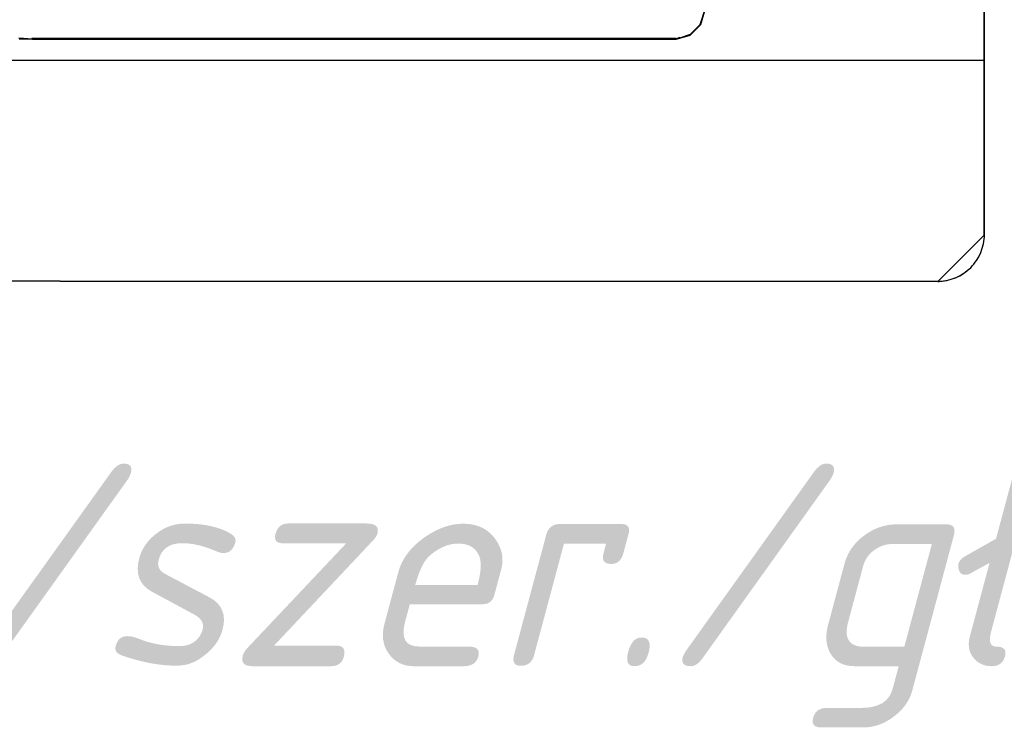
# Model space of a CAD drawing. Extents: x -558982 to 5119495, y -5290134 to 121759.
# Tile 184 of 256: x -466735 to -465471, y 27640 to 28559. Entities that reach past the tile are written whole.
import ezdxf

# ---------------------------------------------------------------- set-up
doc = ezdxf.new("R2010")
doc.units = 0
doc.header["$MEASUREMENT"] = 0
doc.layers.get('0').update_dxf_attribs({"color": 252})
doc.layers.add('$ IE_SCHEMAT', color=7, linetype='Continuous', lineweight=0)
doc.layers.add('50', color=7, linetype='Continuous')
doc.layers.add('60', color=7, linetype='Continuous')
doc.styles.add('ROMANS', font='romans.shx', dxfattribs={"width": 0.85})

# ---------------------------------------------------------------- blocks, each defined once
blk = doc.blocks.new('*U1026')
at = {"layer": '60', "color": 7}
for points in [[(313.825033, -423.020506), (314, 24.903988), (313.825033, -423.020506)], [(314, 2.912724), (-35.827515, 3.027725), (-36, -400.568087), (313.827515, -400.654337), (314, 2.912724)], [(313.827684, -400.654337), (-36, -400.564301), (313.827684, -400.654337)], [(307.844348, -429), (308.132008, -428.97124), (308.419668, -428.97124), (308.707329, -428.913719), (308.994989, -428.884959), (309.57031, -428.741157), (310.116865, -428.539835), (310.66342, -428.280993), (311.152442, -427.99339), (311.382571, -427.820828), (311.641465, -427.648266), (311.842827, -427.446944), (312.072956, -427.245622), (312.274318, -427.015539), (312.47568, -426.785457), (312.648276, -426.555375), (312.820873, -426.325292), (313.108533, -425.836367), (313.367427, -425.289921), (313.56879, -424.743476), (313.71262, -424.16827), (313.770152, -423.880667), (313.798918, -423.593064), (313.827684, -423.305461), (313.827684, -423.017858), (307.844348, -429)], [(-30.019315, -428.883482), (307.846999, -429), (-30.019315, -428.883482)], [(308.016664, -429), (308.016664, -428.968222), (308.016664, -428.968222), (308.016664, -428.968222), (308.016664, -429), (308.016664, -429), (308.016664, -429), (308.016664, -429), (308.016664, -429)], [(308.016664, -429), (308.016664, -428.968222), (308.016664, -428.968222), (308.016664, -428.968222), (308.016664, -429), (308.016664, -429), (308.016664, -429), (308.016664, -429), (308.016664, -429)]]:
    blk.add_lwpolyline(points, close=True, dxfattribs=at)
blk.add_lwpolyline([(-30.020531, -428.884992), (307.848215, -429), (307.934457, -429), (308.0207, -429), (308.0207, -428.971248), (308.0207, -428.971248), (308.0207, -428.971248), (308.0207, -429), (308.595649, -428.942496), (309.14185, -428.85624), (309.688052, -428.683728), (310.205506, -428.511216), (310.72296, -428.252449), (311.182919, -427.964929), (311.642878, -427.619905), (312.07409, -427.24613), (312.275322, -427.016114), (312.476554, -426.786098), (312.649039, -426.556082), (312.821524, -426.326067), (313.108998, -425.837283), (313.367725, -425.290996), (313.568957, -424.744708), (313.712694, -424.169669), (313.770189, -423.882149), (313.798937, -423.594629), (313.827684, -423.30711), (313.827684, -423.01959), (313.827684, -400.650557), (313.827684, -400.650557), (-36, -400.564301)], dxfattribs=at)
blk.add_lwpolyline([(-30.020531, -428.884992), (307.848215, -429), (307.934457, -429), (308.0207, -429), (308.0207, -428.971248), (308.0207, -428.971248), (308.0207, -428.971248), (308.0207, -429), (308.595649, -428.942496), (309.14185, -428.85624), (309.688052, -428.683728), (310.205506, -428.511216), (310.72296, -428.252449), (311.182919, -427.964929), (311.642878, -427.619905), (312.07409, -427.24613), (312.275322, -427.016114), (312.476554, -426.786098), (312.649039, -426.556082), (312.821524, -426.326067), (313.108998, -425.837283), (313.367725, -425.290996), (313.568957, -424.744708), (313.712694, -424.169669), (313.770189, -423.882149), (313.798937, -423.594629), (313.827684, -423.30711), (313.827684, -423.01959), (313.827684, -400.650557), (313.827684, -400.650557), (-36, -400.564301)], dxfattribs=at)
blk = doc.blocks.new('*C1027')
at = {"layer": '50', "color": 7}
blk.add_lwpolyline([(189.991948, -397.890791), (191.684671, -397.915671), (274.279584, -397.915671), (274.777444, -397.791271), (276.096772, -397.418071), (277.465886, -396.049671), (277.988639, -394.13391), (277.988639, -394.13391), (277.988639, -394.05927), (277.988639, -393.95975), (277.988639, -373.334222), (277.988639, -370.398381), (277.988639, -361.665498), (277.988639, -352.484775), (277.988639, -343.055252), (277.988639, -308.919879), (277.988639, -92.364282)], dxfattribs=at)
for points in [[(277.988639, -394.052531), (277.384208, -396.051875), (277.988639, -394.052531)], [(277.466389, -395.967134), (276.016285, -397.418314), (277.466389, -395.967134)], [(189.93524, -397.810238), (191.711418, -397.916163), (189.93524, -397.810238)], [(274.282522, -397.834071), (191.629237, -397.834071), (274.282522, -397.834071)], [(274.200341, -397.916163), (274.778262, -397.709609), (274.200341, -397.916163)], [(276.098466, -397.336221), (274.69608, -397.791701), (276.098466, -397.336221)]]:
    blk.add_lwpolyline(points, close=True, dxfattribs=at)

msp = doc.modelspace()

# ---------------------------------------------------------------- block references
at = {"xscale": 10, "yscale": 10, "zscale": 10}
for name in ['*U1026', '*C1027']:
    msp.add_blockref(name, (-468635.2, 32512.7), dxfattribs=at)

# ---------------------------------------------------------------- texts
at = {"layer": '$ IE_SCHEMAT', "color": 0, "ltscale": 2, "style": 'ROMANS', "oblique": 15, "width": 0.9}
msp.add_text('350x460x160 (wys./szer./gł.)', height=260, dxfattribs=at).set_placement((-469831.1, 27728.8))

doc.saveas('drawing.dxf')
